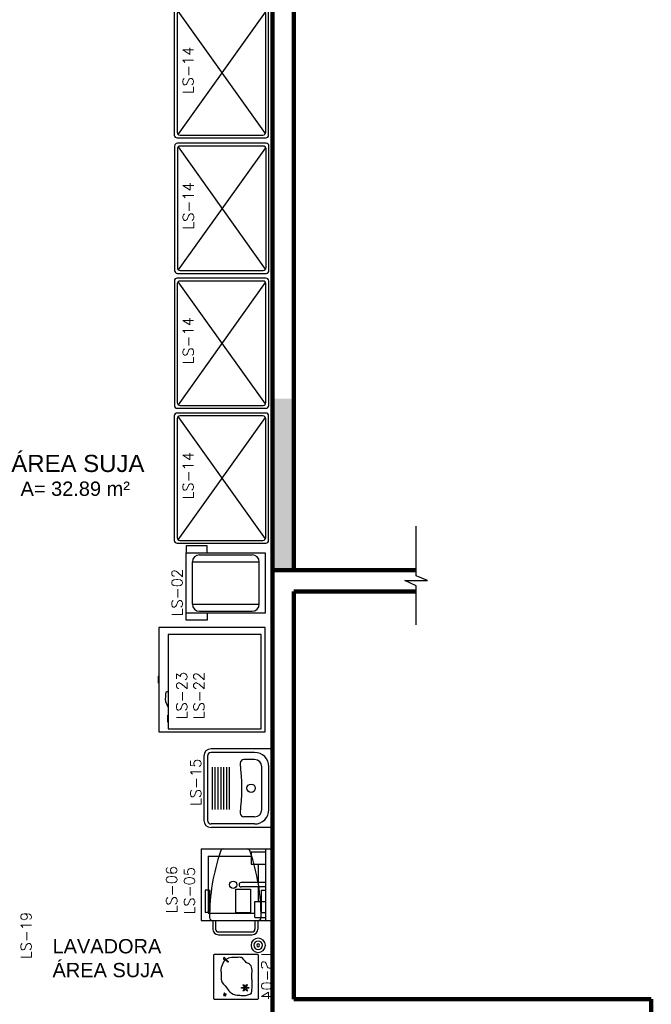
# Model space of a CAD drawing. Header units: metres. Extents: x -44 to 208, y -13 to 238.
# Tile 66 of 154: x 31.61 to 36.03, y 100.54 to 107.43. Entities that reach past the tile are written whole.
import ezdxf

# ---------------------------------------------------------------- set-up
doc = ezdxf.new("R2010")
doc.units = ezdxf.units.M
doc.header["$MEASUREMENT"] = 0
doc.layers.add('ALV-ALT', color=7, linetype='Continuous', lineweight=90)
for name, color, linetype in [('HTC-EST', 253, 'Continuous'), ('PIS-DSN', 40, 'Continuous'), ('TXT-AMB', 25, 'Continuous'), ('TXT-ESP', 40, 'Continuous')]:
    doc.layers.add(name, color=color, linetype=linetype)
doc.styles.add('20--4-0', font='romans.shx', dxfattribs={"height": 0.08})
doc.styles.add('Texto Ambiente 1-50', font='arial.ttf', dxfattribs={"height": 0.12})
doc.styles.add('Texto Especificacao 1-50', font='arial.ttf', dxfattribs={"height": 0.1})

# ---------------------------------------------------------------- blocks, each defined once
blk = doc.blocks.new('LS-14')
for p, q in [((-152.1924, 49.622), (-152.1924, 48.752)), ((-151.5524, 49.642), (-152.1724, 49.642)), ((-152.1724, 49.602), (-152.1724, 48.772)), ((-151.5552, 48.7619), (-152.1654, 49.6172)), ((-152.1642, 48.7558), (-151.5544, 49.6106)), ((-151.5724, 49.622), (-152.1524, 49.622)), ((-151.5524, 48.772), (-151.5524, 49.602)), ((-151.5324, 48.752), (-151.5324, 49.622)), ((-152.1724, 48.732), (-151.5524, 48.732)), ((-152.1524, 48.752), (-151.5724, 48.752))]:
    blk.add_line(p, q)
for centre, start, end in [((-152.1724, 49.622), 90, 180), ((-152.1524, 49.602), 90, 180), ((-151.5724, 49.602), 0, 90), ((-151.5524, 49.622), 0, 90), ((-152.1524, 48.772), 180, 270), ((-151.5724, 48.772), 270, 0), ((-152.1724, 48.752), 180, 270), ((-151.5524, 48.752), 270, 0)]:
    blk.add_arc(centre, 0.02, start, end)
at = {"style": '20--4-0'}
blk.add_text('LS-14', height=0.075, rotation=90, dxfattribs=at).set_placement((-152.0583, 49.0382))
blk = doc.blocks.new('LS-02')
for p, q in [((-153.9427, 52.6396), (-153.9427, 52.5896)), ((-153.7977, 52.6396), (-153.9427, 52.6396)), ((-153.7977, 52.5896), (-153.7977, 52.6396)), ((-153.8502, 52.5769), (-153.4822, 52.5769)), ((-153.9002, 52.2323), (-153.9002, 52.5269)), ((-153.9002, 52.5269), (-153.4322, 52.5269)), ((-153.4322, 52.2323), (-153.4322, 52.5269)), ((-153.9002, 52.2323), (-153.4322, 52.2323)), ((-153.9427, 52.1192), (-153.9427, 52.1696)), ((-153.8502, 52.1823), (-153.4822, 52.1823)), ((-153.7977, 52.1696), (-153.7977, 52.1192)), ((-153.7977, 52.1192), (-153.9427, 52.1192))]:
    blk.add_line(p, q)
blk.add_lwpolyline([(-153.3897, 52.1696), (-153.9427, 52.1696), (-153.9427, 52.5896), (-153.3897, 52.5896)], close=True)
for centre, start, end in [((-153.8502, 52.5269), 90, 180), ((-153.4822, 52.5269), 0, 90), ((-153.8502, 52.2323), 180, 270), ((-153.4822, 52.2323), 270, 0)]:
    blk.add_arc(centre, 0.05, start, end)
at = {"style": '20--4-0'}
blk.add_text('LS-02', height=0.075, rotation=90, dxfattribs=at).set_placement((-153.9691, 52.1474))
blk = doc.blocks.new('LS-05 06')
for p, q in [((-156.7056, 51.0834), (-156.7056, 50.5834)), ((-156.7056, 51.0834), (-156.2056, 51.0834)), ((-156.6556, 51.0334), (-156.3556, 51.0334)), ((-156.6556, 51.0334), (-156.6556, 50.6334)), ((-156.5497, 51.0834), (-156.3816, 51.0834)), ((-156.3556, 51.0634), (-156.3556, 50.9769)), ((-156.3556, 51.0634), (-156.2556, 51.0634)), ((-156.2556, 51.0834), (-156.2556, 50.5834)), ((-156.2056, 51.0834), (-156.2056, 50.5834)), ((-156.3556, 50.9769), (-156.2556, 50.9769)), ((-156.3056, 50.9769), (-156.3056, 50.8484)), ((-156.2556, 50.8484), (-156.4248, 50.8484)), ((-156.6456, 50.795), (-156.6756, 50.795)), ((-156.6756, 50.795), (-156.6756, 50.6383)), ((-156.6456, 50.795), (-156.6456, 50.6383)), ((-156.4626, 50.8019), (-156.36, 50.8019)), ((-156.4626, 50.6365), (-156.4626, 50.8019)), ((-156.2556, 50.8184), (-156.4248, 50.8184)), ((-156.36, 50.8019), (-156.36, 50.6365)), ((-156.3056, 50.8184), (-156.3056, 50.7169)), ((-156.2856, 50.795), (-156.2556, 50.795)), ((-156.2856, 50.795), (-156.2856, 50.6383)), ((-156.2556, 50.795), (-156.2556, 50.6383)), ((-156.3281, 50.7169), (-156.2556, 50.7169)), ((-156.3281, 50.6034), (-156.3281, 50.7169)), ((-156.6456, 50.6383), (-156.6756, 50.6383)), ((-156.6556, 50.6334), (-156.3281, 50.6334)), ((-156.36, 50.6365), (-156.4626, 50.6365)), ((-156.2856, 50.6383), (-156.2556, 50.6383)), ((-156.7056, 50.5834), (-156.2056, 50.5834)), ((-156.6258, 50.5834), (-156.3055, 50.5834)), ((-156.6233, 50.5834), (-156.6233, 50.5234)), ((-156.6033, 50.5834), (-156.6033, 50.5234)), ((-156.3281, 50.6034), (-156.2556, 50.6034)), ((-156.328, 50.5834), (-156.328, 50.5234)), ((-156.308, 50.5834), (-156.308, 50.5234)), ((-156.5833, 50.5034), (-156.348, 50.5034)), ((-156.5833, 50.4834), (-156.348, 50.4834))]:
    blk.add_line(p, q)
blk.add_circle((-156.4806, 50.8334), 0.0256)
for centre, radius, start, end in [((-155.225, 50.6065), 1.4208, 161.14773, 180.12626), ((-156.5497, 51.0634), 0.02, 90, 173.72534), ((-156.3816, 51.0634), 0.02, 6.27466, 90), ((-157.7063, 50.6065), 1.4208, 359.87374, 18.85227), ((-156.4248, 50.8334), 0.015, 90, 270), ((-156.6258, 50.6034), 0.02, 180.11034, 270), ((-156.3055, 50.6034), 0.02, 270, 359.88966), ((-156.5833, 50.5234), 0.04, 180, 270), ((-156.5833, 50.5234), 0.02, 180, 270), ((-156.348, 50.5234), 0.02, 270, 360), ((-156.348, 50.5234), 0.04, 270, 360)]:
    blk.add_arc(centre, radius, start, end)
at = {"style": '20--4-0', "text_generation_flag": 6}
for s, p in [('LS-06', (-156.8736, 50.6337)), ('LS-05', (-156.7492, 50.6257))]:
    blk.add_text(s, height=0.075, rotation=270, dxfattribs=at).set_placement(p)
blk = doc.blocks.new('LS-22 23')
for p, q in [((-151.9623, 49.1845, 0.0903), (-151.962, 49.1852, 0.0903)), ((-151.9623, 49.1365, 0.0903), (-151.9623, 49.1845, 0.0903)), ((-151.962, 49.1852, 0.0903), (-151.9613, 49.1855, 0.0903)), ((-151.9613, 49.1855, 0.0903), (-151.9603, 49.1855, -0.7059)), ((-151.9623, 49.1365, 0.0903), (-151.962, 49.1358, 0.0903)), ((-151.962, 49.1358, 0.0903), (-151.9623, 49.1365, 0.0903)), ((-151.962, 49.1358, 0.0903), (-151.9613, 49.1355, 0.0903)), ((-151.9613, 49.1355, 0.0903), (-151.962, 49.1358, 0.0903)), ((-151.9613, 49.1355, 0.0903), (-151.9603, 49.1355, -0.7059)), ((-151.9034, 49.0748, -0.1776), (-151.9113, 49.0729)), ((-151.8953, 49.0755), (-151.9034, 49.0748, -0.1776)), ((-151.9145, 49.0071, -0.1776), (-151.9142, 49.006, -0.1776)), ((-151.9142, 49.006, -0.1776), (-151.8953, 48.9655, -0.0903)), ((-151.8973, 48.9109, 0.7962), (-151.897, 48.9116, 0.7962)), ((-151.8973, 48.8629, 0.7962), (-151.8973, 48.9109, 0.7962)), ((-151.897, 48.9116, 0.7962), (-151.8963, 48.9119, 0.7962)), ((-151.8963, 48.9119, 0.7962), (-151.8953, 48.9119)), ((-151.8973, 48.8629, 0.7962), (-151.897, 48.8622, 0.7962)), ((-151.897, 48.8622, 0.7962), (-151.8973, 48.8629, 0.7962)), ((-151.897, 48.8622, 0.7962), (-151.8963, 48.8619, 0.7962)), ((-151.8963, 48.8619, 0.7962), (-151.897, 48.8622, 0.7962)), ((-151.8963, 48.8619, 0.7962), (-151.8953, 48.8619))]:
    blk.add_line(p, q)
for points in [[(-151.9603, 49.5255), (-151.9603, 48.7955), (-151.2153, 48.7955), (-151.2153, 49.5255)], [(-151.8953, 49.4755), (-151.8953, 48.8155), (-151.2453, 48.8155), (-151.2453, 49.4755)]]:
    blk.add_lwpolyline(points, close=True)
blk.add_arc((-151.6037, 49.0252, -0.1776), 0.3112, 171.19707, 183.43896)
at = {"style": '20--4-0', "text_generation_flag": 6}
for s, p in [('LS-23', (-151.7621, 48.8827)), ('LS-22', (-151.6424, 48.8832))]:
    blk.add_text(s, height=0.075, rotation=270, dxfattribs=at).set_placement(p)
blk = doc.blocks.new('LS-15')
for p, q in [((-156.3607, 49.1789), (-156.3607, 48.7289)), ((-156.3357, 49.1789), (-156.3357, 48.7289)), ((-155.8807, 49.2289), (-156.3107, 49.2289)), ((-156.0057, 49.2039), (-156.3107, 49.2039)), ((-155.8807, 48.6789), (-155.8807, 49.2289)), ((-156.3007, 48.8059), (-156.3007, 49.1019)), ((-156.2807, 48.8059), (-156.2807, 49.1019)), ((-156.2607, 48.8059), (-156.2607, 49.1019)), ((-156.2407, 48.8059), (-156.2407, 49.1019)), ((-156.2207, 48.8059), (-156.2207, 49.1019)), ((-156.2007, 48.8059), (-156.2007, 49.1019)), ((-156.1807, 48.8059), (-156.1807, 49.1019)), ((-156.0057, 49.1539), (-156.0807, 49.1539)), ((-155.9557, 48.8039), (-155.9557, 49.1039)), ((-155.9057, 48.8039), (-155.9057, 49.1039)), ((-156.0057, 48.7039), (-156.3107, 48.7039)), ((-156.0057, 48.7539), (-156.0807, 48.7539)), ((-155.8807, 48.6789), (-156.3107, 48.6789))]:
    blk.add_line(p, q)
blk.add_circle((-156.0307, 48.9539), 0.0293)
for centre, radius, start, end in [((-156.3107, 49.1789), 0.05, 90, 180), ((-156.3107, 49.1789), 0.025, 90, 180), ((-156.0057, 49.1039), 0.1, 0, 90), ((-156.0807, 49.1289), 0.025, 90, 180), ((-157.6217, 48.9539), 1.5261, 353.41514, 6.58486), ((-156.0057, 49.1039), 0.05, 0, 90), ((-156.0807, 48.7789), 0.025, 180, 270), ((-156.0057, 48.8039), 0.05, 270, 0), ((-156.0057, 48.8039), 0.1, 270, 0), ((-156.3107, 48.7289), 0.05, 180, 270), ((-156.3107, 48.7289), 0.025, 180, 270)]:
    blk.add_arc(centre, radius, start, end)
at = {"style": '20--4-0'}
blk.add_text('LS-15', height=0.075, rotation=90, dxfattribs=at).set_placement((-156.3804, 48.8297))
blk = doc.blocks.new('LS-04')
for p, q in [((-158.7957, 59.8153), (-158.7944, 59.8172)), ((-158.7957, 59.8153), (-158.7759, 59.8056)), ((-158.7944, 59.8172), (-158.7746, 59.8075)), ((-158.7863, 59.8132), (-158.7826, 59.819)), ((-158.7784, 59.8163), (-158.7826, 59.819)), ((-158.7818, 59.811), (-158.7784, 59.8163)), ((-158.7746, 59.8075), (-158.7759, 59.8056)), ((-158.557, 59.8355), (-158.5605, 59.8319)), ((-158.5397, 59.8111), (-158.5605, 59.8319)), ((-158.5347, 59.8133), (-158.557, 59.8355))]:
    blk.add_line(p, q)
blk.add_lwpolyline([(-158.8149, 59.7337), (-158.5099, 59.7337, 0.414214), (-158.5049, 59.7387), (-158.5049, 60.0387, 0.414214), (-158.5099, 60.0437), (-158.8149, 60.0437, 0.414214), (-158.8199, 60.0387), (-158.8199, 59.7387, 0.414214)], format="xyb", close=True)
for points in [[(-158.7512, 59.9446), (-158.7533, 59.9483), (-158.7634, 59.9425), (-158.7613, 59.9388)], [(-158.7531, 59.9586), (-158.751, 59.9622), (-158.761, 59.968), (-158.7631, 59.9644)], [(-158.7382, 59.9393), (-158.7425, 59.9393), (-158.7425, 59.9277), (-158.7382, 59.9277)], [(-158.742, 59.9671), (-158.7377, 59.9671), (-158.7377, 59.9787), (-158.742, 59.9787)], [(-158.7271, 59.9478), (-158.7292, 59.9442), (-158.7192, 59.9384), (-158.7171, 59.9421)], [(-158.729, 59.9618), (-158.7269, 59.9581), (-158.7168, 59.9639), (-158.7189, 59.9676)]]:
    blk.add_lwpolyline(points, close=True)
for centre, radius in [((-158.4421, 60.0437), 0.05), ((-158.4421, 60.0437), 0.03), ((-158.4421, 60.0437), 0.01), ((-158.7401, 59.9532), 0.0119), ((-158.7401, 59.9532), 0.00362), ((-158.7887, 59.8063), 0.00507), ((-158.5347, 59.8066), 0.00676)]:
    blk.add_circle(centre, radius)
blk.add_spline([(-158.7793, 59.9959), (-158.6928, 60.0011), (-158.6634, 59.9991), (-158.5782, 59.9879), (-158.562, 59.9605), (-158.528, 59.9267), (-158.5267, 59.8957), (-158.5292, 59.8463), (-158.549, 59.8091), (-158.5924, 59.7871), (-158.6157, 59.783), (-158.6421, 59.7851), (-158.6898, 59.7861), (-158.7364, 59.8216), (-158.7679, 59.8449), (-158.7902, 59.8966), (-158.7922, 59.9321), (-158.7912, 59.9636), (-158.7801, 59.993), (-158.779, 59.996)], degree=3)
at = {"style": '20--4-0'}
blk.add_text('LS-04', height=0.075, rotation=180, dxfattribs=at).set_placement((-158.4925, 60.1413))
blk = doc.blocks.new('LS- 19')
at = {"style": '20--4-0'}
blk.add_text('LS-19', height=0.07449, rotation=90, dxfattribs=at).set_placement((-130.7259, 57.3061))

msp = doc.modelspace()

# ---------------------------------------------------------------- hatches: boundary and pattern name
at = {"layer": 'HTC-EST'}
msp.add_hatch(color=256, dxfattribs=at).paths.add_polyline_path([(33.5259, 104.7753), (33.3759, 104.7753), (33.3759, 103.5753), (33.5259, 103.5753)])

# ---------------------------------------------------------------- linework, layer by layer
at = {"layer": 'ALV-ALT'}
for p, q in [((33.5259, 103.5753), (33.5259, 113.4253)), ((33.3759, 100.6753), (33.3759, 111.0253)), ((33.3759, 103.5753), (34.3825, 103.5753)), ((33.5259, 103.4253), (34.3825, 103.4253)), ((33.5259, 100.5753), (33.5259, 103.4253)), ((33.3759, 100.3753), (33.3759, 100.6753)), ((33.5259, 100.5753), (36.0259, 100.5753)), ((36.0259, 94.5753), (36.0259, 100.5753))]:
    msp.add_line(p, q, dxfattribs=at)
at = {"layer": 'PIS-DSN'}
msp.add_lwpolyline([(34.3812, 103.1921), (34.3812, 103.4667), (34.302, 103.5039), (34.4604, 103.5039), (34.3812, 103.5364), (34.3812, 103.8841)], dxfattribs=at)

# ---------------------------------------------------------------- block references
at = {"layer": 'HTC-EST'}
for name, p in [('LS-14', (184.8813, 57.8668)), ('LS-14', (184.8831, 56.9193)), ('LS-14', (184.8821, 55.9756)), ('LS-14', (184.8812, 55.0319)), ('LS-02', (186.7155, 51.1058)), ('LS-22 23', (184.5411, 53.6498)), ('LS- 19', (162.4152, 43.5498)), ('LS-15', (189.2566, 53.0964)), ('LS-05 06', (189.5815, 50.5419))]:
    msp.add_blockref(name, p, dxfattribs=at)
at = {"layer": 'HTC-EST', "xscale": -1, "rotation": 270}
msp.add_blockref('LS-04', (-26.7678, 259.3936), dxfattribs=at)

# ---------------------------------------------------------------- texts
at = {"layer": 'TXT-AMB', "insert": (31.5486, 104.3819), "char_height": 0.12, "width": 2.887209, "attachment_point": 1, "style": 'Texto Ambiente 1-50'}
msp.add_mtext('ÁREA SUJA', dxfattribs=at)
at = {"layer": 'TXT-ESP', "style": 'Texto Especificacao 1-50'}
msp.add_text('A= 32.89 m²', height=0.1, dxfattribs=at).set_placement((31.6135, 104.0951))
at = {"layer": 'TXT-ESP', "insert": (31.8372, 100.9953), "char_height": 0.1, "width": 1.981364, "attachment_point": 1, "style": 'Texto Especificacao 1-50'}
msp.add_mtext('LAVADORA \\PÁREA SUJA', dxfattribs=at)

doc.saveas('drawing.dxf')
